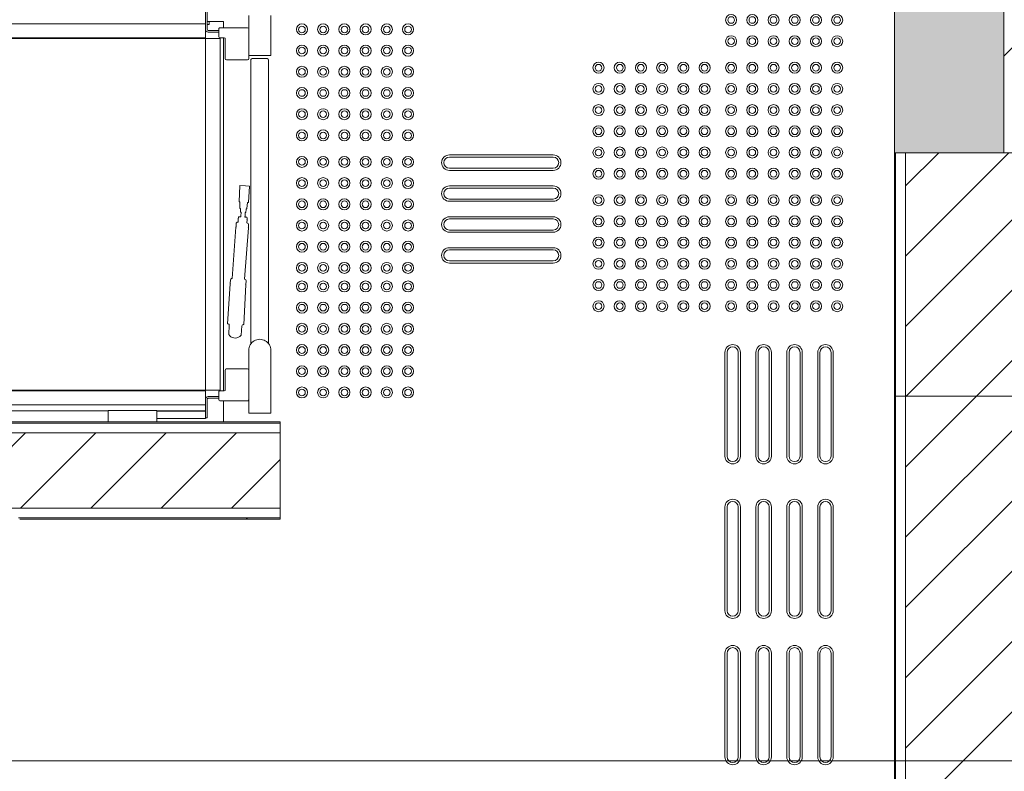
# Model space of a CAD drawing. Header units: metres. Extents: x 1.8 to 43.6, y -74.3 to -47.
# Tile 27 of 256: x 9.2 to 11.5, y -66.4 to -64.7. Entities that reach past the tile are written whole.
import ezdxf

# ---------------------------------------------------------------- set-up
doc = ezdxf.new("R2010")
doc.units = ezdxf.units.M
for name, color, linetype, lineweight in [('A-DOOR', 7, 'Continuous', 18), ('A-FLOR', 7, 'Continuous', 18), ('A-FLOR-PATT', 7, 'Continuous', 18), ('A-GENM', 7, 'Continuous', 18), ('A-WALL', 7, 'Continuous', 18), ('A-WALL-PATT', 7, 'Continuous', 18), ('G-ANNO-SYMB', 7, 'Continuous', 9), ('Q-SPCQ', 7, 'Continuous', 18), ('S-FNDN', 7, 'Continuous', 18)]:
    doc.layers.add(name, color=color, linetype=linetype, lineweight=lineweight)
pattern_1 = [(50, (21.555, -62.9), (0.546555, -0.047815), [0.05715, -0.62865]), (355, (21.555, -62.9), (-0.105728, 0.573166), [0.04572, -0.50292]), (100.451, (21.601, -62.904), (0.440828, 0.525349), [0.04857, -0.53427]), (46.184, (21.555, -62.748), (0.813237, -0.12613), [0.08573, -0.94298]), (96.636, (21.623, -62.758), (0.712212, 0.742287), [0.07286, -0.80141]), (351.184, (21.555, -62.748), (0.712217, 0.742274), [0.06858, -0.75438]), (21, (21.631, -62.786), (0.454846, -0.306795), [0.05715, -0.62865]), (326, (21.631, -62.786), (0.185405, 0.55256), [0.04572, -0.50292]), (71.451, (21.669, -62.811), (0.640251, 0.245763), [0.04857, -0.53427]), (37.5, (21.555, -62.9), (0.009261, 0.2536672), [0.02515, -0.47168, 0.02515, -0.48539, -0.50482]), (37.5, (21.555, -62.9), (0.009261, 0.2536672), [-1.007, 0.02515, -0.47968]), (7.5, (21.555, -62.9), (0.200456, 0.300546), [0.02515, -0.26594, 0.02515, -0.46025, -0.1924]), (7.5, (21.555, -62.9), (0.200456, 0.300546), [-0.77648, 0.02515, -0.16726]), (327.5, (21.385, -62.9), (0.4067682, -0.0171882), [0.02515, -0.16535, 0.02515, -0.56921, -0.78867]), (327.5, (21.385, -62.9), (0.4067682, -0.0171882), [-0.78486, 0.02515, -0.76352]), (317.5, (21.309, -62.9), (0.444383, 0.0762794), [0.02515, -0.2225, 0.02515, -0.36957, -0.56007]), (317.5, (21.309, -62.9), (0.444383, 0.0762794), [-0.64237, 0.02515, -0.53492])]
pattern_2 = [(45, (21.555, -62.9), (-0.0795495, 0.0795495), [])]
pattern_3 = [(45, (21.555, -63.351), (-0.33676, 0.33676), []), (45, (21.674, -63.351), (0, 0.67352), []), (45, (21.436, -63.351), (0, 0.67352), [])]

# ---------------------------------------------------------------- blocks, each defined once
blk = doc.blocks.new('Portas 13 - Portas 12-7011771-TÉRREO _0_32m - FRIGORÍFICA')
at = {"layer": 'A-DOOR', "true_color": 0xbababa}
h = blk.add_hatch(dxfattribs=at)
h.set_pattern_fill('FP_22', color=9, style=0, pattern_type=2)
h.set_pattern_definition(pattern_3)
h.paths.add_polyline_path([(11.5173, -64.8215), (11.5173, -64.1715), (11.4673, -64.1715), (11.4673, -64.8215)])
h = blk.add_hatch(dxfattribs=at)
h.set_pattern_fill('FP_22', color=9, style=0, pattern_type=2)
h.set_pattern_definition(pattern_3)
h.paths.add_polyline_path([(11.5173, -65.4715), (11.5173, -64.8215), (11.4673, -64.8215), (11.4673, -65.4715)])
at = {"layer": 'A-DOOR', "color": 253, "true_color": 0xaaaaaa}
for p, q in [((11.5173, -64.1715), (11.4673, -64.1715)), ((11.4673, -64.1715), (11.4673, -64.8215)), ((11.5173, -64.8215), (11.5173, -64.1715)), ((11.5173, -64.8215), (11.4673, -64.8215)), ((11.4673, -64.8215), (11.4673, -65.4715)), ((11.4673, -64.8215), (11.5173, -64.8215)), ((11.5173, -65.4715), (11.5173, -64.8215)), ((11.4673, -65.4715), (11.5173, -65.4715))]:
    blk.add_line(p, q, dxfattribs=at)
blk = doc.blocks.new('Constructions-Lifts_Liftup_easylift-900-800 - Liftup - Material - Non-skid Linoleum-7091028-TÉRREO _0_32m - FRIGORÍFICA')
at = {"layer": 'A-GENM', "color": 253, "true_color": 0xaaaaaa}
for p, q in [((-0.3525, -0.0423), (-0.3525, -0.0083)), ((-0.3495, -0.0053), (0.293, -0.0053)), ((0.308, 0), (0.45, 0)), ((0.45, 0), (0.45, -0.05)), ((0.2937, -0.0453), (-0.3495, -0.0453)), ((-0.0654, -0.0698), (-0.0647, -0.057)), ((-0.0647, -0.057), (-0.0641, -0.0484)), ((-0.0641, -0.0484), (-0.0269, -0.0509)), ((-0.0269, -0.0509), (-0.027, -0.0529)), ((-0.027, -0.0529), (-0.0129, -0.0542)), ((-0.0129, -0.0542), (-0.0114, -0.056)), ((-0.0114, -0.056), (-0.0039, -0.0567)), ((-0.0039, -0.0567), (-0.004, -0.0581)), ((-0.004, -0.0581), (0.005, -0.0584)), ((0.0062, -0.0588), (0.0065, -0.0545)), ((0.0065, -0.0545), (0.0077, -0.0535)), ((0.0077, -0.0535), (0.0114, -0.0537)), ((0.0114, -0.0537), (0.0118, -0.0544)), ((0.0118, -0.0544), (0.0121, -0.0537)), ((0.0121, -0.0537), (0.0194, -0.0542)), ((0.0233, -0.0503), (0.0297, -0.0509)), ((0.0297, -0.0509), (0.03, -0.0516)), ((0.03, -0.0516), (0.0304, -0.0509)), ((0.0304, -0.0509), (0.147, -0.0593)), ((0.1506, -0.0561), (0.159, -0.0564)), ((0.159, -0.0564), (0.1594, -0.0571)), ((0.1594, -0.0571), (0.1599, -0.0564)), ((0.1599, -0.0564), (0.2498, -0.0615)), ((0.2528, -0.0657), (0.2738, -0.067)), ((0.3525, -0.05), (0.308, -0.05)), ((0.45, -0.05), (0.42, -0.05)), ((-0.0282, -0.0718), (-0.0654, -0.0698)), ((-0.028, -0.0698), (-0.0282, -0.0718)), ((-0.0138, -0.0702), (-0.028, -0.0698)), ((-0.0121, -0.0687), (-0.0138, -0.0702)), ((-0.0046, -0.0688), (-0.0121, -0.0687)), ((-0.0046, -0.0675), (-0.0046, -0.0688)), ((0.0044, -0.0682), (-0.0046, -0.0675)), ((0.0055, -0.0722), (0.0057, -0.068)), ((0.0065, -0.0734), (0.0055, -0.0722)), ((0.0102, -0.0738), (0.0065, -0.0734)), ((0.0106, -0.0731), (0.0102, -0.0738)), ((0.0109, -0.0738), (0.0106, -0.0731)), ((0.018, -0.0742), (0.0109, -0.0738)), ((0.028, -0.0788), (0.0214, -0.0786)), ((0.0284, -0.0781), (0.028, -0.0788)), ((0.0288, -0.079), (0.0284, -0.0781)), ((0.1453, -0.0875), (0.0288, -0.079)), ((0.1569, -0.092), (0.1485, -0.0912)), ((0.1574, -0.0913), (0.1569, -0.092)), ((0.1577, -0.092), (0.1574, -0.0913)), ((0.2476, -0.0978), (0.1577, -0.092)), ((0.2721, -0.0952), (0.2511, -0.0941))]:
    blk.add_line(p, q, dxfattribs=at)
for centre, radius, start, end in [((-0.3495, -0.0083), 0.003, 90, 180), ((0.308, -0.025), 0.025, 90, 270), ((-0.3495, -0.0423), 0.003, 180, 270), ((0.0057, -0.0584), 0.000684, 177.1991, 327.1991), ((0.0233, -0.0542), 0.00393, 90, 180), ((0.1504, -0.0595), 0.00343, 88, 175.8902), ((0.2531, -0.0623), 0.00334, 165.9416, 266.2485), ((0.0051, -0.0683), 0.000684, 25.8715, 175.8715), ((0.0215, -0.075), 0.00361, 168.4716, 268.0822), ((0.1487, -0.0878), 0.00343, 175.0706, 265.0706), ((0.2623, -0.0804), 0.0178, 303.4091, 348.9054), ((0.2623, -0.0806), 0.0178, 349.6157, 49.6614), ((0.251, -0.0974), 0.00334, 86.822, 187.129)]:
    blk.add_arc(centre, radius, start, end, dxfattribs=at)
at = {"layer": 'Q-SPCQ', "color": 253, "true_color": 0xaaaaaa}
for p, q in [((-0.36, 0), (-0.45, 0)), ((-0.36, -0.05), (-0.36, 0)), ((-0.45, -0.05), (-0.36, -0.05)), ((-0.4225, -0.0525), (-0.4225, -0.1155)), ((-0.3525, -0.05), (-0.36, -0.05)), ((-0.35, -0.055), (-0.35, -0.0525)), ((-0.35, -0.098), (-0.35, -0.055)), ((0.35, -0.0525), (0.35, -0.055)), ((0.35, -0.055), (0.35, -0.098)), ((0.42, -0.05), (0.3525, -0.05)), ((0.4225, -0.1155), (0.4225, -0.0525)), ((-0.3995, -0.1155), (-0.3995, -0.1055)), ((-0.397, -0.103), (-0.3525, -0.103)), ((-0.35, -0.1005), (-0.35, -0.098)), ((0.35, -0.098), (0.35, -0.1005)), ((0.3525, -0.103), (0.397, -0.103)), ((0.3995, -0.1055), (0.3995, -0.1155)), ((-0.42, -0.118), (-0.402, -0.118)), ((0.402, -0.118), (0.42, -0.118))]:
    blk.add_line(p, q, dxfattribs=at)
for centre, start, end in [((-0.42, -0.0525), 90, 180), ((-0.3525, -0.0525), 0, 90), ((0.3525, -0.0525), 90, 180), ((0.42, -0.0525), 360, 90), ((-0.397, -0.1055), 90, 180), ((-0.3525, -0.1005), 270, 0), ((0.3525, -0.1005), 180, 270), ((0.397, -0.1055), 0, 90), ((-0.42, -0.1155), 180, 270), ((-0.402, -0.1155), 270, 0), ((0.402, -0.1155), 180, 270), ((0.42, -0.1155), 270, 360), ((-0.419, -0.1415), 270, 360), ((-0.419, -0.1415), 270, 360), ((0.419, -0.1415), 180, 270), ((0.419, -0.1415), 180, 270)]:
    blk.add_arc(centre, 0.0025, start, end, dxfattribs=at)
at = {"layer": 'S-FNDN', "color": 253, "true_color": 0xaaaaaa}
for p, q in [((-0.4165, -0.1415), (-0.4165, -0.118)), ((-0.4125, -0.118), (-0.4125, -0.1415)), ((-0.398, -0.115), (0.398, -0.115)), ((-0.398, -1.512), (-0.398, -0.115)), ((0.398, -0.115), (0.398, -1.4811)), ((0.4125, -0.1415), (0.4125, -0.118)), ((0.4165, -0.118), (0.4165, -0.1415)), ((-0.4605, -0.144), (-0.419, -0.144)), ((-0.419, -0.148), (-0.4605, -0.148)), ((-0.4315, -0.647), (-0.4315, -0.148)), ((-0.419, -0.148), (0.419, -0.148)), ((-0.4, -1.479), (-0.4, -0.148)), ((0.4, -1.479), (0.4, -0.148)), ((0.4, -0.148), (0.4, -1.479)), ((0.419, -0.144), (0.4605, -0.144)), ((0.4605, -0.148), (0.419, -0.148)), ((0.4315, -0.647), (0.4315, -0.148)), ((0.4315, -1.479), (0.4315, -0.148)), ((0.445, -0.148), (0.445, -0.258)), ((0.4455, -0.148), (0.4625, -0.148)), ((0.4455, -0.258), (0.4455, -0.148)), ((0.4605, -0.144), (0.4605, -0.148)), ((0.4625, -0.148), (0.4625, -0.258)), ((0.444, -0.258), (0.47, -0.258)), ((0.444, -0.368), (0.444, -0.258)), ((0.4625, -0.258), (0.4455, -0.258)), ((0.47, -0.368), (0.444, -0.368)), ((0.445, -0.368), (0.445, -1.348))]:
    blk.add_line(p, q, dxfattribs=at)
for centre, radius, start, end in [((-0.419, -0.1415), 0.0065, 270, 360), ((-0.419, -0.1415), 0.0025, 270, 360), ((0.419, -0.1415), 0.0065, 180, 270), ((0.419, -0.1415), 0.0025, 180, 270)]:
    blk.add_arc(centre, radius, start, end, dxfattribs=at)
blk = doc.blocks.new('_ARQPWR_ACS Piso tátil de alerta - 30 cm Inox-7195133-TÉRREO _0_32m - FRIGORÍFICA')
at = {"layer": 'A-GENM', "color": 253, "true_color": 0xaaaaaa}
for centre, radius, start, end in [((-0.12, 0.12), 0.0125, 0, 180), ((-0.12, 0.12), 0.0125, 180, 360), ((-0.12, 0.12), 0.0075, 360, 180), ((-0.12, 0.12), 0.0075, 180, 360), ((-0.072, 0.12), 0.0125, 0, 180), ((-0.072, 0.12), 0.0125, 180, 360), ((-0.072, 0.12), 0.0075, 360, 180), ((-0.072, 0.12), 0.0075, 180, 360), ((-0.024, 0.12), 0.0125, 0, 180), ((-0.024, 0.12), 0.0125, 180, 360), ((-0.024, 0.12), 0.0075, 360, 180), ((-0.024, 0.12), 0.0075, 180, 360), ((0.024, 0.12), 0.0125, 0, 180), ((0.024, 0.12), 0.0125, 180, 360), ((0.024, 0.12), 0.0075, 360, 180), ((0.024, 0.12), 0.0075, 180, 360), ((0.072, 0.12), 0.0125, 0, 180), ((0.072, 0.12), 0.0125, 180, 360), ((0.072, 0.12), 0.0075, 360, 180), ((0.072, 0.12), 0.0075, 180, 360), ((0.12, 0.12), 0.0125, 0, 180), ((0.12, 0.12), 0.0125, 180, 360), ((0.12, 0.12), 0.0075, 360, 180), ((0.12, 0.12), 0.0075, 180, 360), ((-0.12, 0.072), 0.0125, 0, 180), ((-0.12, 0.072), 0.0125, 180, 360), ((-0.12, 0.072), 0.0075, 360, 180), ((-0.12, 0.072), 0.0075, 180, 360), ((-0.072, 0.072), 0.0125, 0, 180), ((-0.072, 0.072), 0.0125, 180, 360), ((-0.072, 0.072), 0.0075, 360, 180), ((-0.072, 0.072), 0.0075, 180, 360), ((-0.024, 0.072), 0.0125, 0, 180), ((-0.024, 0.072), 0.0125, 180, 360), ((-0.024, 0.072), 0.0075, 360, 180), ((-0.024, 0.072), 0.0075, 180, 360), ((0.024, 0.072), 0.0125, 0, 180), ((0.024, 0.072), 0.0125, 180, 360), ((0.024, 0.072), 0.0075, 360, 180), ((0.024, 0.072), 0.0075, 180, 360), ((0.072, 0.072), 0.0125, 0, 180), ((0.072, 0.072), 0.0125, 180, 360), ((0.072, 0.072), 0.0075, 360, 180), ((0.072, 0.072), 0.0075, 180, 360), ((0.12, 0.072), 0.0125, 0, 180), ((0.12, 0.072), 0.0125, 180, 360), ((0.12, 0.072), 0.0075, 360, 180), ((0.12, 0.072), 0.0075, 180, 360), ((-0.12, 0.024), 0.0125, 0, 180), ((-0.12, 0.024), 0.0125, 180, 360), ((-0.12, 0.024), 0.0075, 360, 180), ((-0.12, 0.024), 0.0075, 180, 360), ((-0.072, 0.024), 0.0125, 0, 180), ((-0.072, 0.024), 0.0125, 180, 360), ((-0.072, 0.024), 0.0075, 360, 180), ((-0.072, 0.024), 0.0075, 180, 360), ((-0.024, 0.024), 0.0125, 0, 180), ((-0.024, 0.024), 0.0125, 180, 360), ((-0.024, 0.024), 0.0075, 360, 180), ((-0.024, 0.024), 0.0075, 180, 360), ((0.024, 0.024), 0.0125, 0, 180), ((0.024, 0.024), 0.0125, 180, 360), ((0.024, 0.024), 0.0075, 360, 180), ((0.024, 0.024), 0.0075, 180, 360), ((0.072, 0.024), 0.0125, 0, 180), ((0.072, 0.024), 0.0125, 180, 360), ((0.072, 0.024), 0.0075, 360, 180), ((0.072, 0.024), 0.0075, 180, 360), ((0.12, 0.024), 0.0125, 0, 180), ((0.12, 0.024), 0.0125, 180, 360), ((0.12, 0.024), 0.0075, 360, 180), ((0.12, 0.024), 0.0075, 180, 360), ((-0.12, -0.024), 0.0125, 0, 180), ((-0.12, -0.024), 0.0075, 360, 180), ((-0.072, -0.024), 0.0125, 0, 180), ((-0.072, -0.024), 0.0075, 360, 180), ((-0.024, -0.024), 0.0125, 0, 180), ((-0.024, -0.024), 0.0075, 360, 180), ((0.024, -0.024), 0.0125, 0, 180), ((0.024, -0.024), 0.0075, 360, 180), ((0.072, -0.024), 0.0125, 0, 180), ((0.072, -0.024), 0.0075, 360, 180), ((0.12, -0.024), 0.0125, 0, 180), ((0.12, -0.024), 0.0075, 360, 180), ((-0.12, -0.024), 0.0125, 180, 360), ((-0.12, -0.024), 0.0075, 180, 360), ((-0.072, -0.024), 0.0125, 180, 360), ((-0.072, -0.024), 0.0075, 180, 360), ((-0.024, -0.024), 0.0125, 180, 360), ((-0.024, -0.024), 0.0075, 180, 360), ((0.024, -0.024), 0.0125, 180, 360), ((0.024, -0.024), 0.0075, 180, 360), ((0.072, -0.024), 0.0125, 180, 360), ((0.072, -0.024), 0.0075, 180, 360), ((0.12, -0.024), 0.0125, 180, 360), ((0.12, -0.024), 0.0075, 180, 360), ((-0.12, -0.072), 0.0125, 0, 180), ((-0.12, -0.072), 0.0075, 360, 180), ((-0.072, -0.072), 0.0125, 0, 180), ((-0.072, -0.072), 0.0075, 360, 180), ((-0.024, -0.072), 0.0125, 0, 180), ((-0.024, -0.072), 0.0075, 360, 180), ((0.024, -0.072), 0.0125, 0, 180), ((0.024, -0.072), 0.0075, 360, 180), ((0.072, -0.072), 0.0125, 0, 180), ((0.072, -0.072), 0.0075, 360, 180), ((0.12, -0.072), 0.0125, 0, 180), ((0.12, -0.072), 0.0075, 360, 180), ((-0.12, -0.072), 0.0125, 180, 360), ((-0.12, -0.072), 0.0075, 180, 360), ((-0.072, -0.072), 0.0125, 180, 360), ((-0.072, -0.072), 0.0075, 180, 360), ((-0.024, -0.072), 0.0125, 180, 360), ((-0.024, -0.072), 0.0075, 180, 360), ((0.024, -0.072), 0.0125, 180, 360), ((0.024, -0.072), 0.0075, 180, 360), ((0.072, -0.072), 0.0125, 180, 360), ((0.072, -0.072), 0.0075, 180, 360), ((0.12, -0.072), 0.0125, 180, 360), ((0.12, -0.072), 0.0075, 180, 360), ((-0.12, -0.12), 0.0125, 0, 180), ((-0.072, -0.12), 0.0125, 0, 180), ((-0.024, -0.12), 0.0125, 0, 180), ((0.024, -0.12), 0.0125, 0, 180), ((0.072, -0.12), 0.0125, 0, 180), ((0.12, -0.12), 0.0125, 0, 180), ((-0.12, -0.12), 0.0125, 180, 360), ((-0.12, -0.12), 0.0075, 360, 180), ((-0.12, -0.12), 0.0075, 180, 360), ((-0.072, -0.12), 0.0125, 180, 360), ((-0.072, -0.12), 0.0075, 360, 180), ((-0.072, -0.12), 0.0075, 180, 360), ((-0.024, -0.12), 0.0125, 180, 360), ((-0.024, -0.12), 0.0075, 360, 180), ((-0.024, -0.12), 0.0075, 180, 360), ((0.024, -0.12), 0.0125, 180, 360), ((0.024, -0.12), 0.0075, 360, 180), ((0.024, -0.12), 0.0075, 180, 360), ((0.072, -0.12), 0.0125, 180, 360), ((0.072, -0.12), 0.0075, 360, 180), ((0.072, -0.12), 0.0075, 180, 360), ((0.12, -0.12), 0.0125, 180, 360), ((0.12, -0.12), 0.0075, 360, 180), ((0.12, -0.12), 0.0075, 180, 360)]:
    blk.add_arc(centre, radius, start, end, dxfattribs=at)
blk = doc.blocks.new('_ARQPWR_ACS Piso tátil direcional - 30 cm Inox-7195131-TÉRREO _0_32m - FRIGORÍFICA')
at = {"layer": 'A-GENM', "color": 253, "true_color": 0xaaaaaa}
for p, q in [((-0.1175, 0.1225), (0.1175, 0.1225)), ((0.1175, 0.1175), (-0.1175, 0.1175)), ((-0.1175, 0.0925), (0.1175, 0.0925)), ((0.1175, 0.0875), (-0.1175, 0.0875)), ((-0.1175, 0.0525), (0.1175, 0.0525)), ((0.1175, 0.0475), (-0.1175, 0.0475)), ((-0.1175, 0.0225), (0.1175, 0.0225)), ((0.1175, 0.0175), (-0.1175, 0.0175)), ((-0.1175, -0.0175), (0.1175, -0.0175)), ((0.1175, -0.0225), (-0.1175, -0.0225)), ((-0.1175, -0.0475), (0.1175, -0.0475)), ((0.1175, -0.0525), (-0.1175, -0.0525)), ((-0.1175, -0.0875), (0.1175, -0.0875)), ((0.1175, -0.0925), (-0.1175, -0.0925)), ((-0.1175, -0.1175), (0.1175, -0.1175)), ((0.1175, -0.1225), (-0.1175, -0.1225))]:
    blk.add_line(p, q, dxfattribs=at)
for centre, radius, start, end in [((-0.1175, 0.105), 0.0175, 90, 270), ((-0.1175, 0.105), 0.0125, 90, 270), ((0.1175, 0.105), 0.0175, 270, 90), ((0.1175, 0.105), 0.0125, 270, 90), ((-0.1175, 0.035), 0.0175, 90, 270), ((-0.1175, 0.035), 0.0125, 90, 270), ((0.1175, 0.035), 0.0175, 270, 90), ((0.1175, 0.035), 0.0125, 270, 90), ((-0.1175, -0.035), 0.0175, 90, 270), ((0.1175, -0.035), 0.0175, 270, 90), ((-0.1175, -0.035), 0.0125, 90, 270), ((0.1175, -0.035), 0.0125, 270, 90), ((-0.1175, -0.105), 0.0175, 90, 270), ((0.1175, -0.105), 0.0175, 270, 90), ((-0.1175, -0.105), 0.0125, 90, 270), ((0.1175, -0.105), 0.0125, 270, 90)]:
    blk.add_arc(centre, radius, start, end, dxfattribs=at)
blk = doc.blocks.new('4 GRE - ESCOLA DE CINEMA E AUDIOVISUAL CINE REX R07_rvt-1-TÉRREO _0_32m - FRIGORÍFICA')
at = {"layer": 'A-FLOR-PATT', "true_color": 0xdec4aa}
h = blk.add_hatch(dxfattribs=at)
h.set_pattern_fill('FP_11', color=9, style=0, pattern_type=2)
h.set_pattern_definition([(0, (21.555, -62.9), (0.4572, 0.1143), [0.03772, -0.30518, 0.03772, -0.30518, -1.829]), (0, (21.555, -62.9), (0.4572, 0.1143), [-0.6858, 0.03772, -0.64808, 0.03772, -0.30518, -0.8001]), (0, (21.555, -62.9), (0.4572, 0.1143), [-1.714, 0.03772, -0.19088, 0.03772, -0.53378]), (120, (21.726, -62.843), (-0.3275867, 0.3387968), [0.03772, -0.30518, 0.03772, -0.30518, -1.829]), (120, (21.726, -62.843), (-0.3275867, 0.3387968), [-0.6858, 0.03772, -0.64808, 0.03772, -0.30518, -0.8001]), (120, (21.726, -62.843), (-0.3275867, 0.3387968), [-1.715, 0.03772, -0.19088, 0.03772, -0.53378]), (240, (21.784, -62.614), (-0.1296133, -0.4530968), [0.03772, -0.30518, 0.03772, -0.30518, -1.829]), (240, (21.784, -62.614), (-0.1296133, -0.4530968), [-0.6858, 0.03772, -0.64808, 0.03772, -0.30518, -0.8001]), (240, (21.784, -62.614), (-0.1296133, -0.4530968), [-1.715, 0.03772, -0.19088, 0.03772, -0.53378])])
h.paths.add_polyline_path([(12.294, -67.9156), (13.799, -67.9156), (13.799, -63.5222), (13.4809, -63.5222), (13.4809, -62.7222), (13.799, -62.7222), (13.799, -59.7776), (13.4809, -59.7776), (13.4809, -58.9776), (13.799, -58.9776), (13.799, -54.8679), (12.294, -54.8679), (12.294, -57.5884), (11.5145, -57.5884), (11.5145, -58.8884), (12.159, -58.8884), (12.159, -58.8919), (12.294, -58.8919), (12.294, -63.7209), (11.5173, -63.7209), (11.5173, -65.0209), (12.294, -65.0209), (12.294, -67.9129)])
h.paths.add_polyline_path([(12.159, -67.9156), (12.224, -67.9156), (12.224, -65.0909), (12.159, -65.0909), (12.159, -67.4514)])
h.paths.add_polyline_path([(11.2448, -65.0209), (11.4673, -65.0209), (11.4673, -63.7209), (11.2198, -63.7209), (11.2198, -65.0209), (11.2365, -65.0209)])
h.paths.add_polyline_path([(12.159, -63.6509), (12.224, -63.6509), (12.224, -58.9619), (12.159, -58.9619), (12.159, -62.3381)])
h.paths.add_polyline_path([(11.454, -58.8884), (11.454, -57.5884), (11.2198, -57.5884), (11.2198, -58.8884), (11.2365, -58.8884)])
at = {"layer": 'A-FLOR-PATT', "true_color": 0xc2c2c2}
h = blk.add_hatch(dxfattribs=at)
h.set_pattern_fill('FP_15', color=9, style=0, pattern_type=2)
h.set_pattern_definition([(50, (21.555, -62.9), (0.273274, -0.0239114), [0.02858, -0.31433]), (355, (21.555, -62.9), (-0.0528634, 0.286588), [0.02286, -0.25146]), (100.451, (21.578, -62.902), (0.220418, 0.2626804), [0.02429, -0.26714]), (46.184, (21.555, -62.824), (0.406619, -0.0630575), [0.04286, -0.47149]), (96.636, (21.589, -62.829), (0.356107, 0.371139), [0.03643, -0.4007]), (351.184, (21.555, -62.824), (0.356108, 0.371137), [0.03429, -0.37719]), (21, (21.593, -62.843), (0.2274184, -0.1533992), [0.02858, -0.31433]), (326, (21.593, -62.843), (0.092705, 0.276284), [0.02286, -0.25146]), (71.451, (21.612, -62.856), (0.320132, 0.122885), [0.02429, -0.26714]), (37.5, (21.555, -62.9), (0.0046375, 0.1268327), [0.00251, -0.2459, 0.00251, -0.25276, -0.25241]), (37.5, (21.555, -62.9), (0.0046375, 0.1268327), [-0.50368, 0.00251, -0.2499]), (7.5, (21.555, -62.9), (0.1002335, 0.1502687), [0.00251, -0.14303, 0.00251, -0.24018, -0.0962]), (7.5, (21.555, -62.9), (0.1002335, 0.1502687), [-0.38824, 0.00251, -0.09369]), (327.5, (21.47, -62.9), (0.2033841, -0.0085941), [0.00251, -0.09274, 0.00251, -0.29467, -0.39433]), (327.5, (21.47, -62.9), (0.2033841, -0.0085941), [-0.39243, 0.00251, -0.39182]), (317.5, (21.432, -62.9), (0.2221916, 0.0381397), [0.00251, -0.12131, 0.00251, -0.19484, -0.28004]), (317.5, (21.432, -62.9), (0.2221916, 0.0381397), [-0.32118, 0.00251, -0.27752])])
h.paths.add_polyline_path([(9.6694, -64.7304), (9.6694, -64.7237), (9.665, -64.7237), (9.665, -64.7304)])
at = {"layer": 'A-WALL-PATT', "true_color": 0xd4d4d4}
h = blk.add_hatch(dxfattribs=at)
h.set_pattern_fill('FP_9', color=254, style=0, pattern_type=2)
h.set_pattern_definition(pattern_1)
h.paths.add_polyline_path([(11.2223, -71.4719), (11.2223, -70.1455), (11.2198, -70.1455), (11.2198, -71.4719)])
h.paths.add_polyline_path([(11.2198, -68.4855), (11.2223, -68.4855), (11.2223, -68.3801), (11.2198, -68.3801), (11.2198, -68.4635)])
h.paths.add_polyline_path([(11.2223, -67.8851), (11.2223, -65.5719), (11.2198, -65.5719), (11.2198, -67.8851)])
h.paths.add_polyline_path([(11.2223, -63.7209), (11.2223, -58.8919), (11.2198, -58.8919), (11.2198, -63.7209)])
h.paths.add_polyline_path([(11.2198, -57.5884), (11.2223, -57.5884), (11.2223, -54.34), (11.2198, -54.34), (11.2198, -57.5443)])
h.paths.add_polyline_path([(11.2223, -54.3315), (11.2223, -54.1615), (11.2198, -54.1615), (11.2198, -54.3315)])
h = blk.add_hatch(dxfattribs=at)
h.set_pattern_fill('FP_10', color=254, style=0, pattern_type=2)
h.set_pattern_definition(pattern_2)
h.paths.add_polyline_path([(11.2448, -71.4969), (11.6948, -71.4969), (11.6948, -70.1455), (11.2448, -70.1455), (11.2448, -71.4744)])
h.paths.add_polyline_path([(11.5706, -68.4855), (11.6948, -68.4855), (11.6948, -65.5719), (11.2448, -65.5719), (11.2448, -68.4855)])
h.paths.add_polyline_path([(11.6948, -63.7209), (11.6948, -58.8919), (11.2448, -58.8919), (11.2448, -63.7209), (11.5706, -63.7209)])
h.paths.add_polyline_path([(11.2448, -57.5884), (11.6948, -57.5884), (11.6948, -54.16), (11.2448, -54.16), (11.2448, -57.2248)])
h = blk.add_hatch(dxfattribs=at)
h.set_pattern_fill('FP_10', color=254, style=0, pattern_type=2)
h.set_pattern_definition(pattern_2)
h.paths.add_polyline_path([(11.2448, -65.5719), (11.6948, -65.5719), (11.6948, -65.0209), (11.2448, -65.0209), (11.2448, -65.3209)])
at = {"layer": 'A-WALL-PATT', "true_color": 0xaaaaaa}
h = blk.add_hatch(dxfattribs=at)
h.set_pattern_fill('FP_9', color=253, style=0, pattern_type=2)
h.set_pattern_definition(pattern_1)
h.paths.add_polyline_path([(8.898, -65.6329), (9.8298, -65.6329), (9.8298, -65.6304), (5.5187, -65.6304), (5.5187, -65.6329), (8.2299, -65.6329)])
at = {"layer": 'A-WALL-PATT', "true_color": 0xd4d4d4}
h = blk.add_hatch(dxfattribs=at)
h.set_pattern_fill('FP_10', color=254, style=0, pattern_type=2)
h.set_pattern_definition(pattern_2)
h.paths.add_polyline_path([(9.8298, -65.8254), (9.8298, -65.6554), (5.4937, -65.6554), (5.4937, -65.8254), (6.5924, -65.8254), (6.5761, -65.7973), (6.7494, -65.7973), (6.7331, -65.8254), (9.5662, -65.8254)])
h = blk.add_hatch(dxfattribs=at)
h.set_pattern_fill('FP_9', color=254, style=0, pattern_type=2)
h.set_pattern_definition(pattern_1)
h.paths.add_polyline_path([(8.898, -65.8504), (9.0932, -65.8504), (9.0932, -65.8479), (7.576, -65.8479), (7.576, -65.8504), (8.2299, -65.8504)])
h.paths.add_polyline_path([(9.8298, -65.8504), (9.8298, -65.8479), (9.2382, -65.8479), (9.2382, -65.8504), (9.5662, -65.8504)])
h.paths.add_polyline_path([(6.5761, -65.8504), (6.6068, -65.8504), (6.6054, -65.8479), (5.5187, -65.8479), (5.5187, -65.8504), (6.5596, -65.8504)])
h.paths.add_polyline_path([(6.7187, -65.8504), (6.826, -65.8504), (6.826, -65.8479), (6.7197, -65.8488)])
at = {"layer": 'A-FLOR', "color": 253, "true_color": 0xaaaaaa}
for p, q in [((11.2198, -63.7209), (11.2198, -65.0209)), ((11.2198, -65.0209), (11.2198, -63.7209)), ((9.665, -64.7237), (9.7015, -64.7237)), ((9.665, -64.7304), (9.6694, -64.7304)), ((9.6694, -64.7304), (9.6694, -64.7237)), ((9.7015, -64.7237), (9.7015, -64.7379)), ((9.7015, -64.7609), (9.7015, -65.5599)), ((9.7015, -65.5829), (9.7015, -65.6304))]:
    blk.add_line(p, q, dxfattribs=at)
at = {"layer": 'A-WALL', "color": 253, "true_color": 0xaaaaaa}
for p, q in [((11.2198, -65.0209), (11.2198, -65.5719)), ((11.7198, -65.0209), (11.2198, -65.0209)), ((11.2223, -65.5719), (11.2223, -65.0209)), ((11.2448, -65.5719), (11.2448, -65.0209)), ((11.2198, -65.5719), (11.2198, -68.4855)), ((11.7198, -65.5719), (11.2198, -65.5719)), ((11.2198, -65.5719), (11.7198, -65.5719)), ((11.2223, -67.8851), (11.2223, -65.5719)), ((11.2448, -67.9076), (11.2448, -65.5719)), ((9.8298, -65.6304), (5.5187, -65.6304)), ((9.8298, -65.8504), (9.8298, -65.6304)), ((9.8298, -65.6329), (5.5187, -65.6329)), ((9.8298, -65.6554), (5.5187, -65.6554)), ((9.8298, -65.8254), (9.2157, -65.8254)), ((9.8298, -65.8479), (9.2382, -65.8479)), ((9.2407, -65.8504), (9.8298, -65.8504))]:
    blk.add_line(p, q, dxfattribs=at)
at = {"layer": 'A-DOOR', "color": 253, "lineweight": 18, "true_color": 0xaaaaaa}
blk.add_blockref('Portas 13 - Portas 12-7011771-TÉRREO _0_32m - FRIGORÍFICA', (0, 0.4505), dxfattribs=at)
at = {"layer": 'A-GENM', "color": 253, "lineweight": 18, "true_color": 0xaaaaaa}
for name, p in [('_ARQPWR_ACS Piso tátil de alerta - 30 cm Inox-7195133-TÉRREO _0_32m - FRIGORÍFICA', (10.9704, -64.6484)), ('_ARQPWR_ACS Piso tátil de alerta - 30 cm Inox-7195133-TÉRREO _0_32m - FRIGORÍFICA', (9.9994, -64.8617)), ('_ARQPWR_ACS Piso tátil de alerta - 30 cm Inox-7195133-TÉRREO _0_32m - FRIGORÍFICA', (10.6704, -64.9484)), ('_ARQPWR_ACS Piso tátil de alerta - 30 cm Inox-7195133-TÉRREO _0_32m - FRIGORÍFICA', (10.9704, -64.9484)), ('_ARQPWR_ACS Piso tátil de alerta - 30 cm Inox-7195133-TÉRREO _0_32m - FRIGORÍFICA', (9.9994, -65.1617)), ('_ARQPWR_ACS Piso tátil direcional - 30 cm Inox-7195131-TÉRREO _0_32m - FRIGORÍFICA', (10.3304, -65.1484)), ('_ARQPWR_ACS Piso tátil de alerta - 30 cm Inox-7195133-TÉRREO _0_32m - FRIGORÍFICA', (10.6704, -65.2484)), ('_ARQPWR_ACS Piso tátil de alerta - 30 cm Inox-7195133-TÉRREO _0_32m - FRIGORÍFICA', (10.9704, -65.2484)), ('_ARQPWR_ACS Piso tátil de alerta - 30 cm Inox-7195133-TÉRREO _0_32m - FRIGORÍFICA', (9.9994, -65.4437))]:
    blk.add_blockref(name, p, dxfattribs=at)
at = {"layer": 'A-GENM', "color": 253, "lineweight": 18, "true_color": 0xaaaaaa, "rotation": 89.9999999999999}
for p in [(10.959, -65.5904), (10.959, -65.9404), (10.959, -66.2715)]:
    blk.add_blockref('_ARQPWR_ACS Piso tátil direcional - 30 cm Inox-7195131-TÉRREO _0_32m - FRIGORÍFICA', p, dxfattribs=at)
at = {"layer": 'Q-SPCQ', "color": 253, "lineweight": 18, "true_color": 0xaaaaaa, "rotation": 269.9999999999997}
blk.add_blockref('Constructions-Lifts_Liftup_easylift-900-800 - Liftup - Material - Non-skid Linoleum-7091028-TÉRREO _0_32m - FRIGORÍFICA', (9.809, -65.1604), dxfattribs=at)

msp = doc.modelspace()

# ---------------------------------------------------------------- linework, layer by layer
at = {"layer": 'G-ANNO-SYMB'}
msp.add_line((4.1178, -66.3976), (40.6306, -66.3976), dxfattribs=at)

# ---------------------------------------------------------------- block references
at = {"lineweight": 5}
msp.add_blockref('4 GRE - ESCOLA DE CINEMA E AUDIOVISUAL CINE REX R07_rvt-1-TÉRREO _0_32m - FRIGORÍFICA', (0, 0), dxfattribs=at)

doc.saveas('drawing.dxf')
